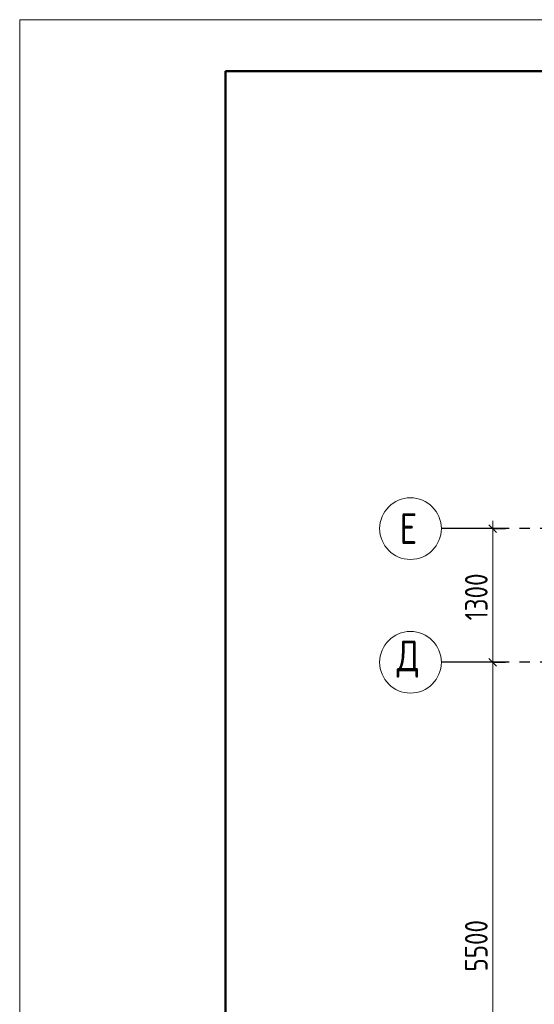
# Model space of a CAD drawing. Header units: millimetres. Extents: x 0 to 43617, y 0 to 29700.
# Tile 3 of 11: x 0 to 5004, y 20123 to 29700. Entities that reach past the tile are written whole.
import ezdxf

# ---------------------------------------------------------------- set-up
doc = ezdxf.new("R2010")
doc.units = ezdxf.units.MM
doc.linetypes.add('______5', pattern=[1100, 800, -100, 100, -100])
doc.layers.add('Standard', color=7, linetype='Continuous', lineweight=25)
doc.layers.add('Оси', color=40, linetype='______5', lineweight=18)
doc.styles.add('GOST 2.304-81', font='txt')
doc.styles.add('ISOCPEUR', font='txt')

msp = doc.modelspace()

# ---------------------------------------------------------------- linework, layer by layer
at = {"layer": 'Standard', "color": 7, "linetype": 'Continuous', "lineweight": 13, "transparency": 33554687}
for p, q in [((4600, 24750), (4600, 24825)), ((4600, 23450), (4600, 24750)), ((4600, 17950), (4600, 23450))]:
    msp.add_line(p, q, dxfattribs=at)
at = {"layer": 'Standard', "color": 251, "linetype": 'Continuous', "lineweight": -3, "true_color": 0x656565, "transparency": 33554687}
for p, q in [((4600, 24750), (4475, 24750)), ((4600, 24750), (4725, 24750)), ((4600, 24750), (4600, 24750)), ((4600, 23450), (4475, 23450)), ((4600, 23450), (4725, 23450)), ((4600, 23450), (4600, 23450))]:
    msp.add_line(p, q, dxfattribs=at)
at = {"layer": 'Standard', "color": 7, "linetype": 'Continuous', "lineweight": 25, "transparency": 33554687}
for p, q in [((4637.5, 24712.5), (4562.5, 24787.5)), ((4637.5, 23412.5), (4562.5, 23487.5))]:
    msp.add_line(p, q, dxfattribs=at)
at = {"layer": 'Standard', "color": 7, "linetype": 'Continuous', "lineweight": 13, "transparency": 33554687}
msp.add_lwpolyline([(0, 0), (42000, 0), (42000, 29700), (0, 29700), (0, 0)], close=True, dxfattribs=at)
at = {"layer": 'Standard', "color": 7, "linetype": 'Continuous', "lineweight": 50, "transparency": 33554687}
msp.add_lwpolyline([(2000, 29200), (41500, 29200), (41500, 500), (2000, 500), (2000, 29200)], close=True, dxfattribs=at)
at = {"layer": 'Оси', "color": 8, "linetype": '______5', "lineweight": -3, "transparency": 33554687}
for p, q in [((35560, 24750), (4100, 24750)), ((35560, 23450), (4100, 23450)), ((35560, 23450), (4100, 23450))]:
    msp.add_line(p, q, dxfattribs=at)
at = {"layer": 'Оси', "color": 7, "linetype": 'Continuous', "lineweight": 13, "transparency": 33554687}
for centre in [(3800, 24750), (3800, 23450), (3800, 23450)]:
    msp.add_circle(centre, 300, dxfattribs=at)

# ---------------------------------------------------------------- texts
at = {"layer": 'Standard', "color": 7, "linetype": 'Continuous', "lineweight": 25, "transparency": 33554687, "char_height": 220, "attachment_point": 7, "rotation": 90, "style": 'GOST 2.304-81'}
for s, insert, width in [('1300', (4550, 23857.6), 610.171), ('5500', (4550, 20442), 641.476)]:
    msp.add_mtext(s, dxfattribs=dict(at, insert=insert, width=width))
at = {"layer": 'Оси', "color": 7, "linetype": 'Continuous', "lineweight": 25, "transparency": 33554687, "char_height": 300, "attachment_point": 7, "style": 'ISOCPEUR'}
for s, insert, width in [('\\W0.78;Е', (3695, 24600), 326.407), ('\\W0.82;Д', (3665, 23300), 392.649)]:
    msp.add_mtext(s, dxfattribs=dict(at, insert=insert, width=width))

doc.saveas('drawing.dxf')
